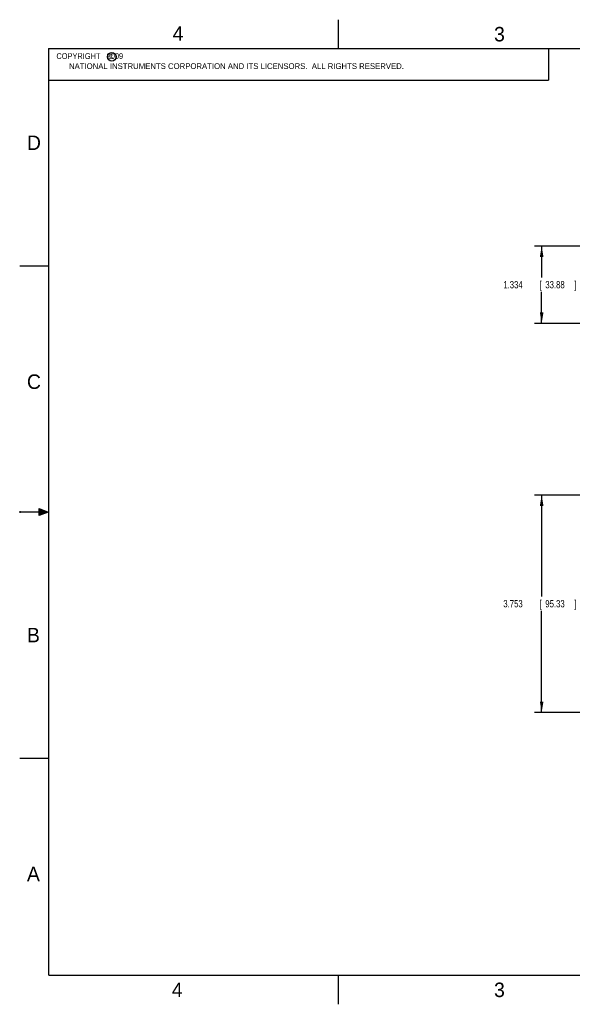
# Model space of a CAD drawing. Header units: inches. Extents: x 0 to 22, y 0 to 17.
# Tile 1 of 14: x 0 to 9.5, y 0 to 17. Entities that reach past the tile are written whole.
import ezdxf

# ---------------------------------------------------------------- set-up
doc = ezdxf.new("R2010")
doc.units = ezdxf.units.IN
doc.header["$LTSCALE"] = 1.21
doc.header["$MEASUREMENT"] = 0
doc.layers.get('0').update_dxf_attribs({"linetype": 'CONTINUOUS'})
doc.layers.add('DIMENSIONS', color=7, linetype='CONTINUOUS')
doc.styles.get("Standard").update_dxf_attribs({"font": 'txt', "width": 0.8})
doc.dimstyles.new('DIMSTYLE_1', dxfattribs={"dimtxt": 0.125, "dimasz": 0.1875, "dimexe": 0.18, "dimexo": 0.0625, "dimgap": 0.09, "dimtad": 0, "dimtih": 1, "dimtoh": 1, "dimdec": 3, "dimzin": 4, "dimdsep": 46, "dimtxsty": 'STANDARD', "dimblk": '_FILLED', "dimblk1": '_FILLED', "dimblk2": '_FILLED', "dimcen": 0.09, "dimadec": 0, "dimazin": 0, "dimtp": 0.01, "dimtm": 0.01, "dimtfac": 1, "dimtdec": 3, "dimtofl": 0, "dimtmove": 0, "dimatfit": 3, "dimldrblk": '_FILLED', "dimfxl": 1, "dimtolj": 1, "dimtzin": 4, "dimarcsym": 0})

# ---------------------------------------------------------------- blocks, each defined once
blk = doc.blocks.new('_FILLED')
at = {"color": 0, "linetype": 'BYBLOCK'}
blk.add_solid([(0, 0), (-1, 0.167), (-1, -0.167)], dxfattribs=at)
blk = doc.blocks.new('*D0')
at = {"layer": 'DIMENSIONS', "color": 2, "linetype": 'CONTINUOUS'}
for p, q in [((10.173, 8.793), (8.884, 8.793)), ((9.009, 8.793), (9.009, 7.041)), ((9.009, 5.04), (9.009, 6.791)), ((10.173, 5.04), (8.884, 5.04))]:
    blk.add_line(p, q, dxfattribs=at)
at = {"layer": 'DIMENSIONS', "color": 2, "linetype": 'CONTINUOUS', "xscale": 0.1875, "yscale": 0.1875, "zscale": 0.1875}
for p, rotation in [((9.009, 8.793), 90), ((9.009, 5.04), 270)]:
    blk.add_blockref('_FILLED', p, dxfattribs=dict(at, rotation=rotation))
at = {"layer": 'DIMENSIONS', "color": 2, "linetype": 'CONTINUOUS', "width": 0.8}
for s, p in [('3.753', (8.347, 6.854)), ('[', (8.972, 6.854)), ('95.33', (9.072, 6.854)), (']', (9.572, 6.854))]:
    blk.add_text(s, height=0.125, dxfattribs=at).set_placement(p)
blk = doc.blocks.new('*D1')
at = {"layer": 'DIMENSIONS', "color": 2, "linetype": 'CONTINUOUS'}
for p, q in [((10.524, 13.091), (8.884, 13.091)), ((9.009, 13.091), (9.009, 12.549)), ((9.009, 11.757), (9.009, 12.299)), ((10.167, 11.757), (8.884, 11.757))]:
    blk.add_line(p, q, dxfattribs=at)
at = {"layer": 'DIMENSIONS', "color": 2, "linetype": 'CONTINUOUS', "xscale": 0.1875, "yscale": 0.1875, "zscale": 0.1875}
for p, rotation in [((9.009, 13.091), 90), ((9.009, 11.757), 270)]:
    blk.add_blockref('_FILLED', p, dxfattribs=dict(at, rotation=rotation))
at = {"layer": 'DIMENSIONS', "color": 2, "linetype": 'CONTINUOUS', "width": 0.8}
for s, p in [('1.334', (8.347, 12.362)), ('[', (8.972, 12.362)), ('33.88', (9.072, 12.362)), (']', (9.572, 12.362))]:
    blk.add_text(s, height=0.125, dxfattribs=at).set_placement(p)

msp = doc.modelspace()

# ---------------------------------------------------------------- hatches: boundary and pattern name
at = {"linetype": 'CONTINUOUS'}
msp.add_hatch(color=2, dxfattribs=at).paths.add_polyline_path([(0.3337, 8.5625), (0.49, 8.5), (0.3337, 8.4375)])

# ---------------------------------------------------------------- linework, layer by layer
at = {"color": 2, "linetype": 'CONTINUOUS'}
for p, q in [((5.5, 16.5), (5.5, 17)), ((0.4999, 16.5), (9.1249, 16.5)), ((0.4999, 16.5), (0.4999, 15.9531)), ((9.1249, 16.5), (9.1249, 15.9531)), ((0.4999, 15.9531), (9.1249, 15.9531)), ((0, 12.75), (0.5, 12.75)), ((0, 8.515), (0, 8.485)), ((0.3337, 8.4375), (0.3337, 8.5625)), ((0.3337, 8.5625), (0.49, 8.5)), ((0.49, 8.5), (0, 8.5)), ((0.49, 8.5), (0.3337, 8.4375)), ((0, 4.25), (0.5, 4.25)), ((5.5, 0), (5.5, 0.5))]:
    msp.add_line(p, q, dxfattribs=at)
at = {"color": 7, "linetype": 'CONTINUOUS', "const_width": 0.02}
for points in [[(0.5, 16.5), (0.5, 0.5)], [(21.5, 16.5), (0.5, 16.5)], [(0.5, 0.5), (21.5, 0.5)]]:
    msp.add_lwpolyline(points, dxfattribs=at)
at = {"color": 2, "linetype": 'CONTINUOUS'}
msp.add_circle((1.5893, 16.359), 0.0754, dxfattribs=at)

# ---------------------------------------------------------------- texts
for s, height, p in [('4', 0.25, (2.64, 16.6369)), ('3', 0.25, (8.1875, 16.625)), ('c', 0.1, (1.5463, 16.328)), ('NATIONAL INSTRUMENTS CORPORATION AND ITS LICENSORS.  ALL RIGHTS RESERVED.', 0.1, (0.851, 16.1482)), ('D', 0.25, (0.125, 14.75)), ('C', 0.25, (0.125, 10.625)), ('B', 0.25, (0.125, 6.25)), ('A', 0.25, (0.125, 2.125)), ('4', 0.25, (2.625, 0.125)), ('3', 0.25, (8.1875, 0.125))]:
    msp.add_text(s, height=height, dxfattribs=at).set_placement(p)
at = {"color": 2, "linetype": 'CONTINUOUS', "insert": (0.5624, 16.4219), "char_height": 0.1, "width": 1.44, "attachment_point": 1}
msp.add_mtext('  COPYRIGHT   2009', dxfattribs=at)

# ---------------------------------------------------------------- dimensions: what is measured, and where the dimension line sits
at = {"layer": 'DIMENSIONS', "color": 2, "linetype": 'CONTINUOUS'}
for base, p1, p2, picture, middle in [((9.0091, 13.0911), (10.167, 11.7571), (10.5237, 13.0911), '*D1', (9.0091, 12.4241)), ((9.0091, 8.793), (10.1727, 5.0397), (10.1727, 8.793), '*D0', (9.0091, 6.9164))]:
    dim = msp.add_linear_dim(base=base, p1=p1, p2=p2, angle=90, dimstyle='DIMSTYLE_1', dxfattribs=at)
    dim.commit()
    dim.dimension.update_dxf_attribs({"geometry": picture, "text_midpoint": middle, "dimtype": 160})

doc.saveas('drawing.dxf')
